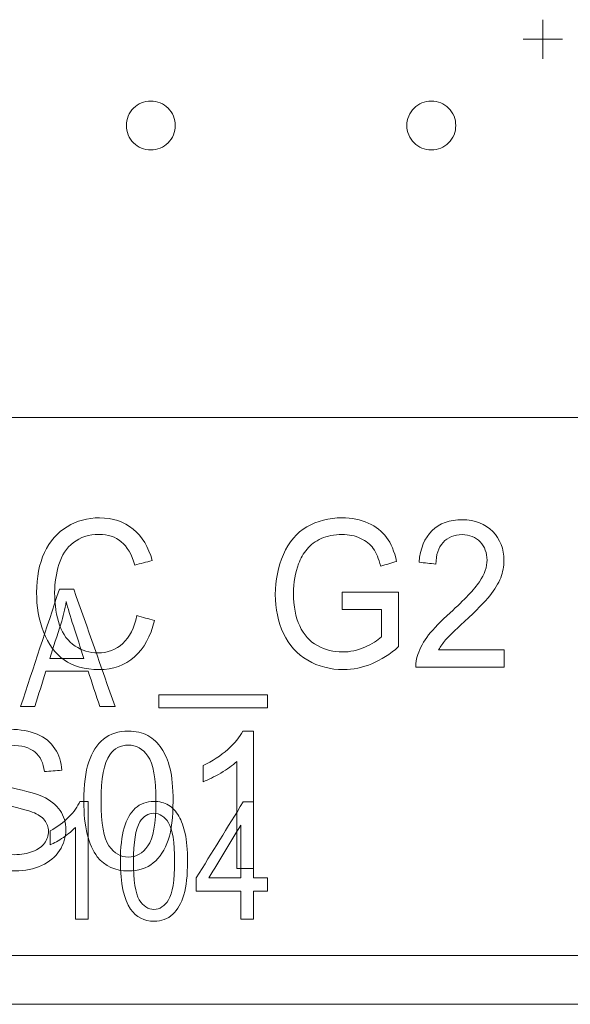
# Model space of a CAD drawing. Header units: inches. Extents: x -30 to 641, y 180 to 601.
# Tile 83 of 252: x 67 to 73, y 542 to 552. Entities that reach past the tile are written whole.
import ezdxf

# ---------------------------------------------------------------- set-up
doc = ezdxf.new("R2010")
doc.units = ezdxf.units.IN
doc.header["$MEASUREMENT"] = 0
doc.layers.add('1', color=7, linetype='Continuous')

# ---------------------------------------------------------------- blocks, each defined once
blk = doc.blocks.new('block 46')
at = {"layer": '1', "color": 155, "lineweight": 18, "true_color": 0x4c7299}
blk.add_lwpolyline([(155.502, 542.226), (23.937, 542.226)], dxfattribs=at)
blk = doc.blocks.new('block 1112')
at = {"layer": '1', "color": 155, "lineweight": 18, "true_color": 0x4c7299}
blk.add_lwpolyline([(96.221, 548.226), (58.221, 548.226)], dxfattribs=at)
blk = doc.blocks.new('block 1114')
at = {"layer": '1', "color": 155, "lineweight": 18, "true_color": 0x4c7299}
blk.add_lwpolyline([(58.221, 542.726), (96.221, 542.726)], dxfattribs=at)
blk = doc.blocks.new('block 1428')
at = {"layer": '1', "color": 18, "lineweight": 13, "true_color": 0x4c0000}
blk.add_lwpolyline([(155.502, 542.226), (23.937, 542.226)], dxfattribs=at)
blk = doc.blocks.new('block 1456')
at = {"layer": '1', "color": 18, "lineweight": 13, "true_color": 0x4c0000}
blk.add_lwpolyline([(155.502, 542.226), (23.937, 542.226)], dxfattribs=at)
blk = doc.blocks.new('block 1586')
at = {"layer": '1', "color": 252, "lineweight": 13, "true_color": 0x848484}
blk.add_lwpolyline([(72.261, 552.095), (72.661, 552.095)], dxfattribs=at)
blk = doc.blocks.new('block 1587')
at = {"layer": '1', "color": 252, "lineweight": 13, "true_color": 0x848484}
blk.add_lwpolyline([(72.46, 551.896), (72.46, 552.296)], dxfattribs=at)
blk = doc.blocks.new('block 1791')
at = {"layer": '1', "color": 252, "lineweight": 13, "true_color": 0x848484}
blk.add_lwpolyline([(72.46, 551.896), (72.46, 552.296)], dxfattribs=at)
blk = doc.blocks.new('block 1792')
at = {"layer": '1', "color": 252, "lineweight": 13, "true_color": 0x848484}
blk.add_lwpolyline([(72.261, 552.095), (72.661, 552.095)], dxfattribs=at)
blk = doc.blocks.new('block 5689')
at = {"layer": '1', "color": 18, "lineweight": 13, "true_color": 0x4c0000}
blk.add_open_spline([(71.396, 545.852), (71.619, 545.852), (71.842, 545.852), (72.065, 545.852), (72.065, 545.793), (72.065, 545.734), (72.065, 545.675), (71.765, 545.675), (71.464, 545.675), (71.164, 545.675), (71.163, 545.719), (71.169, 545.762), (71.183, 545.803), (71.206, 545.871), (71.243, 545.937), (71.294, 546.003), (71.344, 546.068), (71.417, 546.144), (71.513, 546.23), (71.661, 546.364), (71.761, 546.47), (71.813, 546.547), (71.865, 546.625), (71.891, 546.699), (71.891, 546.769), (71.891, 546.842), (71.867, 546.904), (71.82, 546.954), (71.773, 547.004), (71.711, 547.029), (71.635, 547.029), (71.554, 547.029), (71.49, 547.002), (71.441, 546.949), (71.392, 546.896), (71.368, 546.822), (71.368, 546.728), (71.31, 546.735), (71.253, 546.741), (71.196, 546.747), (71.208, 546.889), (71.252, 546.996), (71.329, 547.07), (71.405, 547.145), (71.509, 547.181), (71.638, 547.181), (71.769, 547.181), (71.872, 547.141), (71.949, 547.062), (72.025, 546.982), (72.063, 546.883), (72.063, 546.765), (72.063, 546.705), (72.052, 546.646), (72.03, 546.588), (72.007, 546.53), (71.97, 546.469), (71.918, 546.405), (71.867, 546.341), (71.781, 546.253), (71.66, 546.141), (71.56, 546.047), (71.495, 545.985), (71.467, 545.952), (71.439, 545.919), (71.415, 545.885), (71.396, 545.852)], degree=3, knots=[0, 0, 0, 0, 1, 1, 1, 2, 2, 2, 3, 3, 3, 4, 4, 4, 5, 5, 5, 6, 6, 6, 7, 7, 7, 8, 8, 8, 9, 9, 9, 10, 10, 10, 11, 11, 11, 12, 12, 12, 13, 13, 13, 14, 14, 14, 15, 15, 15, 16, 16, 16, 17, 17, 17, 18, 18, 18, 19, 19, 19, 20, 20, 20, 21, 21, 21, 22, 22, 22, 22], dxfattribs=at)
blk = doc.blocks.new('block 5715')
at = {"layer": '1', "color": 18, "lineweight": 13, "true_color": 0x4c0000}
blk.add_open_spline([(68.169, 545.916), (68.239, 545.98), (68.286, 546.075), (68.311, 546.201), (68.371, 546.185), (68.431, 546.168), (68.491, 546.151), (68.453, 545.988), (68.386, 545.864), (68.287, 545.778), (68.189, 545.693), (68.069, 545.649), (67.927, 545.649), (67.78, 545.649), (67.661, 545.682), (67.569, 545.748), (67.477, 545.814), (67.407, 545.909), (67.359, 546.034), (67.311, 546.159), (67.287, 546.293), (67.287, 546.437), (67.287, 546.593), (67.314, 546.729), (67.368, 546.845), (67.422, 546.962), (67.499, 547.05), (67.599, 547.11), (67.699, 547.171), (67.81, 547.201), (67.93, 547.201), (68.066, 547.201), (68.181, 547.163), (68.274, 547.086), (68.367, 547.01), (68.432, 546.902), (68.468, 546.764), (68.409, 546.748), (68.35, 546.733), (68.291, 546.718), (68.259, 546.827), (68.213, 546.907), (68.153, 546.956), (68.093, 547.006), (68.017, 547.031), (67.926, 547.031), (67.821, 547.031), (67.734, 547.003), (67.664, 546.948), (67.593, 546.893), (67.544, 546.819), (67.515, 546.725), (67.487, 546.632), (67.472, 546.536), (67.472, 546.437), (67.472, 546.31), (67.49, 546.199), (67.523, 546.103), (67.557, 546.008), (67.609, 545.937), (67.681, 545.89), (67.752, 545.843), (67.829, 545.819), (67.912, 545.819), (68.013, 545.819), (68.099, 545.851), (68.169, 545.916)], degree=3, knots=[0, 0, 0, 0, 1, 1, 1, 2, 2, 2, 3, 3, 3, 4, 4, 4, 5, 5, 5, 6, 6, 6, 7, 7, 7, 8, 8, 8, 9, 9, 9, 10, 10, 10, 11, 11, 11, 12, 12, 12, 13, 13, 13, 14, 14, 14, 15, 15, 15, 16, 16, 16, 17, 17, 17, 18, 18, 18, 19, 19, 19, 20, 20, 20, 21, 21, 21, 22, 22, 22, 22], dxfattribs=at)
blk = doc.blocks.new('block 5718')
at = {"layer": '1', "color": 18, "lineweight": 13, "true_color": 0x4c0000}
blk.add_open_spline([(69.505, 545.02), (69.505, 544.551), (69.505, 544.082), (69.505, 543.614), (69.447, 543.614), (69.39, 543.614), (69.333, 543.614), (69.333, 543.979), (69.333, 544.344), (69.333, 544.709), (69.291, 544.67), (69.237, 544.63), (69.17, 544.591), (69.102, 544.551), (69.042, 544.522), (68.989, 544.502), (68.989, 544.557), (68.989, 544.613), (68.989, 544.668), (69.085, 544.713), (69.169, 544.768), (69.241, 544.832), (69.313, 544.896), (69.364, 544.959), (69.394, 545.02), (69.431, 545.02), (69.468, 545.02), (69.505, 545.02)], degree=3, knots=[0, 0, 0, 0, 1, 1, 1, 2, 2, 2, 3, 3, 3, 4, 4, 4, 5, 5, 5, 6, 6, 6, 7, 7, 7, 8, 8, 8, 9, 9, 9, 9], dxfattribs=at)
blk = doc.blocks.new('block 5729')
at = {"layer": '1', "color": 18, "lineweight": 13, "true_color": 0x4c0000}
blk.add_open_spline([(70.811, 546.263), (70.677, 546.263), (70.544, 546.263), (70.41, 546.263), (70.41, 546.322), (70.41, 546.381), (70.41, 546.44), (70.603, 546.44), (70.795, 546.44), (70.987, 546.44), (70.987, 546.255), (70.987, 546.069), (70.987, 545.884), (70.899, 545.806), (70.807, 545.748), (70.713, 545.709), (70.619, 545.669), (70.522, 545.649), (70.423, 545.649), (70.289, 545.649), (70.168, 545.681), (70.058, 545.744), (69.949, 545.807), (69.866, 545.899), (69.811, 546.018), (69.755, 546.137), (69.727, 546.271), (69.727, 546.418), (69.727, 546.564), (69.755, 546.7), (69.81, 546.827), (69.865, 546.953), (69.945, 547.047), (70.049, 547.109), (70.154, 547.17), (70.274, 547.201), (70.409, 547.201), (70.508, 547.201), (70.597, 547.183), (70.677, 547.148), (70.756, 547.113), (70.818, 547.064), (70.864, 547.001), (70.909, 546.939), (70.943, 546.857), (70.967, 546.756), (70.913, 546.739), (70.858, 546.723), (70.804, 546.707), (70.784, 546.783), (70.759, 546.843), (70.728, 546.887), (70.698, 546.931), (70.654, 546.965), (70.598, 546.991), (70.541, 547.018), (70.479, 547.031), (70.41, 547.031), (70.328, 547.031), (70.257, 547.017), (70.196, 546.989), (70.136, 546.962), (70.088, 546.925), (70.051, 546.881), (70.014, 546.836), (69.985, 546.786), (69.965, 546.732), (69.93, 546.64), (69.913, 546.539), (69.913, 546.43), (69.913, 546.296), (69.934, 546.185), (69.976, 546.095), (70.017, 546.004), (70.078, 545.938), (70.158, 545.894), (70.238, 545.851), (70.323, 545.829), (70.413, 545.829), (70.491, 545.829), (70.567, 545.845), (70.642, 545.878), (70.716, 545.911), (70.772, 545.947), (70.811, 545.984), (70.811, 546.077), (70.811, 546.17), (70.811, 546.263)], degree=3, knots=[0, 0, 0, 0, 1, 1, 1, 2, 2, 2, 3, 3, 3, 4, 4, 4, 5, 5, 5, 6, 6, 6, 7, 7, 7, 8, 8, 8, 9, 9, 9, 10, 10, 10, 11, 11, 11, 12, 12, 12, 13, 13, 13, 14, 14, 14, 15, 15, 15, 16, 16, 16, 17, 17, 17, 18, 18, 18, 19, 19, 19, 20, 20, 20, 21, 21, 21, 22, 22, 22, 23, 23, 23, 24, 24, 24, 25, 25, 25, 26, 26, 26, 27, 27, 27, 28, 28, 28, 29, 29, 29, 29], dxfattribs=at)
blk = doc.blocks.new('block 5730')
at = {"layer": '1', "color": 18, "lineweight": 13, "true_color": 0x4c0000}
blk.add_open_spline([(69.647, 545.259), (69.277, 545.259), (68.907, 545.259), (68.538, 545.259), (68.538, 545.303), (68.538, 545.347), (68.538, 545.392), (68.907, 545.392), (69.277, 545.392), (69.647, 545.392), (69.647, 545.347), (69.647, 545.303), (69.647, 545.259)], degree=3, knots=[0, 0, 0, 0, 1, 1, 1, 2, 2, 2, 3, 3, 3, 4, 4, 4, 4], dxfattribs=at)
blk = doc.blocks.new('block 5733')
at = {"layer": '1', "color": 18, "lineweight": 13, "true_color": 0x4c0000}
blk.add_open_spline([(68.035, 544.777), (67.976, 544.692), (67.946, 544.534), (67.946, 544.304), (67.946, 544.074), (67.973, 543.922), (68.027, 543.846), (68.081, 543.769), (68.147, 543.731), (68.226, 543.731), (68.305, 543.731), (68.371, 543.769), (68.425, 543.846), (68.479, 543.922), (68.506, 544.075), (68.506, 544.304), (68.506, 544.535), (68.479, 544.688), (68.425, 544.764), (68.371, 544.839), (68.304, 544.877), (68.224, 544.877), (68.145, 544.877), (68.082, 544.844), (68.035, 544.777)], degree=3, knots=[0, 0, 0, 0, 1, 1, 1, 2, 2, 2, 3, 3, 3, 4, 4, 4, 5, 5, 5, 6, 6, 6, 7, 7, 7, 8, 8, 8, 8], dxfattribs=at)
blk = doc.blocks.new('block 5756')
at = {"layer": '1', "color": 18, "lineweight": 13, "true_color": 0x4c0000}
blk.add_open_spline([(67.908, 543.735), (67.816, 543.852), (67.77, 544.042), (67.77, 544.304), (67.77, 544.47), (67.786, 544.603), (67.82, 544.704), (67.854, 544.805), (67.905, 544.883), (67.972, 544.938), (68.039, 544.993), (68.124, 545.02), (68.226, 545.02), (68.301, 545.02), (68.367, 545.005), (68.424, 544.974), (68.48, 544.944), (68.527, 544.9), (68.564, 544.843), (68.601, 544.786), (68.63, 544.717), (68.651, 544.635), (68.672, 544.553), (68.682, 544.443), (68.682, 544.304), (68.682, 544.14), (68.666, 544.007), (68.632, 543.906), (68.598, 543.805), (68.547, 543.728), (68.48, 543.673), (68.413, 543.617), (68.328, 543.59), (68.226, 543.59), (68.091, 543.59), (67.985, 543.638), (67.908, 543.735)], degree=3, knots=[0, 0, 0, 0, 1, 1, 1, 2, 2, 2, 3, 3, 3, 4, 4, 4, 5, 5, 5, 6, 6, 6, 7, 7, 7, 8, 8, 8, 9, 9, 9, 10, 10, 10, 11, 11, 11, 12, 12, 12, 12], dxfattribs=at)
blk = doc.blocks.new('block 5768')
at = {"layer": '1', "color": 18, "lineweight": 13, "true_color": 0x4c0000}
blk.add_open_spline([(66.549, 543.812), (66.5, 543.886), (66.474, 543.97), (66.472, 544.064), (66.53, 544.069), (66.588, 544.074), (66.646, 544.079), (66.655, 544.009), (66.674, 543.951), (66.704, 543.906), (66.735, 543.862), (66.781, 543.825), (66.845, 543.798), (66.909, 543.77), (66.981, 543.756), (67.06, 543.756), (67.131, 543.756), (67.193, 543.767), (67.247, 543.788), (67.302, 543.808), (67.342, 543.837), (67.368, 543.874), (67.394, 543.911), (67.408, 543.951), (67.408, 543.994), (67.408, 544.038), (67.395, 544.076), (67.369, 544.109), (67.344, 544.142), (67.302, 544.169), (67.243, 544.192), (67.206, 544.206), (67.123, 544.229), (66.994, 544.26), (66.866, 544.291), (66.775, 544.32), (66.724, 544.347), (66.657, 544.383), (66.607, 544.426), (66.574, 544.478), (66.541, 544.53), (66.525, 544.588), (66.525, 544.652), (66.525, 544.723), (66.545, 544.789), (66.585, 544.85), (66.625, 544.912), (66.684, 544.958), (66.761, 544.99), (66.838, 545.022), (66.924, 545.038), (67.018, 545.038), (67.122, 545.038), (67.213, 545.021), (67.292, 544.988), (67.372, 544.954), (67.433, 544.905), (67.475, 544.84), (67.518, 544.775), (67.541, 544.702), (67.544, 544.62), (67.485, 544.615), (67.426, 544.61), (67.367, 544.606), (67.357, 544.694), (67.325, 544.761), (67.27, 544.807), (67.214, 544.852), (67.133, 544.875), (67.026, 544.875), (66.914, 544.875), (66.832, 544.854), (66.781, 544.813), (66.729, 544.772), (66.704, 544.722), (66.704, 544.664), (66.704, 544.614), (66.722, 544.573), (66.758, 544.54), (66.794, 544.508), (66.887, 544.475), (67.037, 544.44), (67.188, 544.406), (67.291, 544.377), (67.348, 544.351), (67.429, 544.314), (67.489, 544.266), (67.528, 544.208), (67.567, 544.151), (67.586, 544.084), (67.586, 544.009), (67.586, 543.935), (67.565, 543.865), (67.522, 543.799), (67.48, 543.733), (67.418, 543.682), (67.338, 543.645), (67.258, 543.608), (67.169, 543.59), (67.069, 543.59), (66.942, 543.59), (66.836, 543.609), (66.75, 543.645), (66.665, 543.682), (66.597, 543.738), (66.549, 543.812)], degree=3, knots=[0, 0, 0, 0, 1, 1, 1, 2, 2, 2, 3, 3, 3, 4, 4, 4, 5, 5, 5, 6, 6, 6, 7, 7, 7, 8, 8, 8, 9, 9, 9, 10, 10, 10, 11, 11, 11, 12, 12, 12, 13, 13, 13, 14, 14, 14, 15, 15, 15, 16, 16, 16, 17, 17, 17, 18, 18, 18, 19, 19, 19, 20, 20, 20, 21, 21, 21, 22, 22, 22, 23, 23, 23, 24, 24, 24, 25, 25, 25, 26, 26, 26, 27, 27, 27, 28, 28, 28, 29, 29, 29, 30, 30, 30, 31, 31, 31, 32, 32, 32, 33, 33, 33, 34, 34, 34, 35, 35, 35, 35], dxfattribs=at)
blk = doc.blocks.new('block 5771')
at = {"layer": '1', "color": 18, "lineweight": 13, "true_color": 0x4c0000}
blk.add_lwpolyline([(152.462, 542.226), (133.759, 542.226), (58.95, 542.226), (40.248, 542.226)], dxfattribs=at)
blk = doc.blocks.new('block 5791')
at = {"layer": '1', "color": 18, "lineweight": 13, "true_color": 0x4c0000}
blk.add_lwpolyline([(68.205, 551.214), (68.206, 551.238), (68.209, 551.262), (68.215, 551.285), (68.223, 551.309), (68.234, 551.332), (68.247, 551.353), (68.262, 551.373), (68.279, 551.392), (68.297, 551.408), (68.316, 551.422), (68.336, 551.434), (68.358, 551.445), (68.381, 551.453), (68.405, 551.459), (68.43, 551.463), (68.455, 551.464), (68.48, 551.463), (68.504, 551.459), (68.528, 551.453), (68.551, 551.445), (68.573, 551.434), (68.593, 551.422), (68.612, 551.408), (68.631, 551.392), (68.647, 551.373), (68.662, 551.353), (68.675, 551.332), (68.686, 551.309), (68.694, 551.285), (68.7, 551.262), (68.704, 551.238), (68.705, 551.214), (68.704, 551.19), (68.7, 551.166), (68.694, 551.142), (68.686, 551.119), (68.675, 551.096), (68.662, 551.075), (68.647, 551.055), (68.631, 551.036), (68.612, 551.02), (68.593, 551.006), (68.573, 550.993), (68.551, 550.983), (68.528, 550.975), (68.504, 550.969), (68.48, 550.965), (68.455, 550.964), (68.43, 550.965), (68.405, 550.969), (68.381, 550.975), (68.358, 550.983), (68.336, 550.993), (68.316, 551.006), (68.297, 551.02), (68.279, 551.036), (68.262, 551.055), (68.247, 551.075), (68.234, 551.096), (68.223, 551.119), (68.215, 551.142), (68.209, 551.166), (68.206, 551.19), (68.205, 551.214)], dxfattribs=at)
blk = doc.blocks.new('block 5934')
at = {"layer": '1', "color": 252, "lineweight": 13, "true_color": 0x848484}
blk.add_lwpolyline([(71.071, 551.214), (71.072, 551.238), (71.076, 551.262), (71.082, 551.285), (71.09, 551.309), (71.101, 551.332), (71.114, 551.353), (71.129, 551.373), (71.145, 551.392), (71.164, 551.408), (71.183, 551.422), (71.203, 551.434), (71.225, 551.445), (71.248, 551.453), (71.272, 551.459), (71.296, 551.463), (71.321, 551.464), (71.346, 551.463), (71.371, 551.459), (71.395, 551.453), (71.418, 551.445), (71.44, 551.434), (71.46, 551.422), (71.479, 551.408), (71.497, 551.392), (71.514, 551.373), (71.529, 551.353), (71.542, 551.332), (71.553, 551.309), (71.561, 551.285), (71.567, 551.262), (71.57, 551.238), (71.571, 551.214), (71.57, 551.19), (71.567, 551.166), (71.561, 551.142), (71.553, 551.119), (71.542, 551.096), (71.529, 551.075), (71.514, 551.055), (71.497, 551.036), (71.479, 551.02), (71.46, 551.006), (71.44, 550.993), (71.418, 550.983), (71.395, 550.975), (71.371, 550.969), (71.346, 550.965), (71.321, 550.964), (71.296, 550.965), (71.272, 550.969), (71.248, 550.975), (71.225, 550.983), (71.203, 550.993), (71.183, 551.006), (71.164, 551.02), (71.145, 551.036), (71.129, 551.055), (71.114, 551.075), (71.101, 551.096), (71.09, 551.119), (71.082, 551.142), (71.076, 551.166), (71.072, 551.19), (71.071, 551.214)], dxfattribs=at)
blk = doc.blocks.new('block 6218')
at = {"layer": '1', "color": 18, "lineweight": 13, "true_color": 0x4c0000}
blk.add_open_spline([(67.535, 546.115), (67.497, 545.998), (67.46, 545.88), (67.422, 545.763), (67.538, 545.763), (67.655, 545.763), (67.771, 545.763), (67.735, 545.874), (67.7, 545.984), (67.664, 546.095), (67.631, 546.196), (67.606, 546.279), (67.591, 546.344), (67.577, 546.267), (67.559, 546.191), (67.535, 546.115)], degree=3, knots=[0, 0, 0, 0, 1, 1, 1, 2, 2, 2, 3, 3, 3, 4, 4, 4, 5, 5, 5, 5], dxfattribs=at)
blk = doc.blocks.new('block 6223')
at = {"layer": '1', "color": 18, "lineweight": 13, "true_color": 0x4c0000}
blk.add_open_spline([(67.269, 545.27), (67.221, 545.27), (67.173, 545.27), (67.124, 545.27), (67.256, 545.67), (67.388, 546.07), (67.52, 546.47), (67.569, 546.47), (67.618, 546.47), (67.667, 546.47), (67.808, 546.07), (67.949, 545.67), (68.089, 545.27), (68.037, 545.27), (67.986, 545.27), (67.934, 545.27), (67.894, 545.391), (67.854, 545.512), (67.814, 545.634), (67.67, 545.634), (67.526, 545.634), (67.383, 545.634), (67.345, 545.512), (67.307, 545.391), (67.269, 545.27)], degree=3, knots=[0, 0, 0, 0, 1, 1, 1, 2, 2, 2, 3, 3, 3, 4, 4, 4, 5, 5, 5, 6, 6, 6, 7, 7, 7, 8, 8, 8, 8], dxfattribs=at)
blk = doc.blocks.new('block 6235')
at = {"layer": '1', "color": 18, "lineweight": 13, "true_color": 0x4c0000}
blk.add_open_spline([(68.248, 543.2), (68.179, 543.3), (68.144, 543.462), (68.144, 543.688), (68.144, 543.83), (68.157, 543.944), (68.182, 544.03), (68.208, 544.117), (68.246, 544.183), (68.296, 544.23), (68.347, 544.278), (68.41, 544.301), (68.487, 544.301), (68.543, 544.301), (68.593, 544.288), (68.635, 544.262), (68.678, 544.236), (68.713, 544.199), (68.741, 544.15), (68.769, 544.101), (68.79, 544.041), (68.806, 543.971), (68.822, 543.901), (68.83, 543.806), (68.83, 543.688), (68.83, 543.547), (68.817, 543.433), (68.792, 543.347), (68.767, 543.26), (68.728, 543.193), (68.678, 543.146), (68.628, 543.099), (68.564, 543.075), (68.487, 543.075), (68.385, 543.075), (68.306, 543.117), (68.248, 543.2)], degree=3, knots=[0, 0, 0, 0, 1, 1, 1, 2, 2, 2, 3, 3, 3, 4, 4, 4, 5, 5, 5, 6, 6, 6, 7, 7, 7, 8, 8, 8, 9, 9, 9, 10, 10, 10, 11, 11, 11, 12, 12, 12, 12], dxfattribs=at)
blk = doc.blocks.new('block 6239')
at = {"layer": '1', "color": 18, "lineweight": 13, "true_color": 0x4c0000}
blk.add_open_spline([(69.046, 543.518), (69.155, 543.518), (69.265, 543.518), (69.375, 543.518), (69.375, 543.699), (69.375, 543.879), (69.375, 544.059), (69.265, 543.879), (69.155, 543.699), (69.046, 543.518)], degree=3, knots=[0, 0, 0, 0, 1, 1, 1, 2, 2, 2, 3, 3, 3, 3], dxfattribs=at)
blk = doc.blocks.new('block 6242')
at = {"layer": '1', "color": 18, "lineweight": 13, "true_color": 0x4c0000}
blk.add_open_spline([(67.813, 544.301), (67.813, 543.899), (67.813, 543.497), (67.813, 543.096), (67.77, 543.096), (67.727, 543.096), (67.684, 543.096), (67.684, 543.409), (67.684, 543.722), (67.684, 544.035), (67.653, 544.001), (67.612, 543.967), (67.562, 543.933), (67.511, 543.899), (67.466, 543.874), (67.426, 543.857), (67.426, 543.905), (67.426, 543.952), (67.426, 544), (67.498, 544.038), (67.561, 544.085), (67.615, 544.14), (67.67, 544.195), (67.708, 544.249), (67.73, 544.301), (67.758, 544.301), (67.786, 544.301), (67.813, 544.301)], degree=3, knots=[0, 0, 0, 0, 1, 1, 1, 2, 2, 2, 3, 3, 3, 4, 4, 4, 5, 5, 5, 6, 6, 6, 7, 7, 7, 8, 8, 8, 9, 9, 9, 9], dxfattribs=at)
blk = doc.blocks.new('block 6244')
at = {"layer": '1', "color": 18, "lineweight": 13, "true_color": 0x4c0000}
blk.add_open_spline([(69.504, 543.096), (69.461, 543.096), (69.418, 543.096), (69.375, 543.096), (69.375, 543.192), (69.375, 543.287), (69.375, 543.383), (69.223, 543.383), (69.071, 543.383), (68.919, 543.383), (68.919, 543.428), (68.919, 543.473), (68.919, 543.518), (69.079, 543.777), (69.239, 544.037), (69.399, 544.296), (69.434, 544.296), (69.469, 544.296), (69.504, 544.296), (69.504, 544.037), (69.504, 543.777), (69.504, 543.518), (69.552, 543.518), (69.599, 543.518), (69.646, 543.518), (69.646, 543.473), (69.646, 543.428), (69.646, 543.383), (69.599, 543.383), (69.552, 543.383), (69.504, 543.383), (69.504, 543.287), (69.504, 543.192), (69.504, 543.096)], degree=3, knots=[0, 0, 0, 0, 1, 1, 1, 2, 2, 2, 3, 3, 3, 4, 4, 4, 5, 5, 5, 6, 6, 6, 7, 7, 7, 8, 8, 8, 9, 9, 9, 10, 10, 10, 11, 11, 11, 11], dxfattribs=at)
blk = doc.blocks.new('block 6247')
at = {"layer": '1', "color": 18, "lineweight": 13, "true_color": 0x4c0000}
blk.add_open_spline([(68.344, 544.093), (68.299, 544.02), (68.277, 543.884), (68.277, 543.688), (68.277, 543.491), (68.297, 543.36), (68.337, 543.294), (68.378, 543.229), (68.428, 543.197), (68.487, 543.197), (68.546, 543.197), (68.596, 543.229), (68.636, 543.295), (68.677, 543.36), (68.697, 543.491), (68.697, 543.688), (68.697, 543.885), (68.677, 544.016), (68.636, 544.081), (68.596, 544.146), (68.546, 544.179), (68.486, 544.179), (68.426, 544.179), (68.379, 544.15), (68.344, 544.093)], degree=3, knots=[0, 0, 0, 0, 1, 1, 1, 2, 2, 2, 3, 3, 3, 4, 4, 4, 5, 5, 5, 6, 6, 6, 7, 7, 7, 8, 8, 8, 8], dxfattribs=at)
blk = doc.blocks.new('block 6289')
at = {"layer": '1', "color": 18, "lineweight": 13, "true_color": 0x4c0000}
blk.add_lwpolyline([(68.205, 551.214), (68.206, 551.238), (68.209, 551.262), (68.215, 551.285), (68.223, 551.309), (68.234, 551.332), (68.247, 551.353), (68.262, 551.373), (68.279, 551.392), (68.297, 551.408), (68.316, 551.422), (68.336, 551.434), (68.358, 551.445), (68.381, 551.453), (68.405, 551.459), (68.43, 551.463), (68.455, 551.464), (68.48, 551.463), (68.504, 551.459), (68.528, 551.453), (68.551, 551.445), (68.573, 551.434), (68.593, 551.422), (68.612, 551.408), (68.631, 551.392), (68.647, 551.373), (68.662, 551.353), (68.675, 551.332), (68.686, 551.309), (68.694, 551.285), (68.7, 551.262), (68.704, 551.238), (68.705, 551.214), (68.704, 551.19), (68.7, 551.166), (68.694, 551.142), (68.686, 551.119), (68.675, 551.096), (68.662, 551.075), (68.647, 551.055), (68.631, 551.036), (68.612, 551.02), (68.593, 551.006), (68.573, 550.993), (68.551, 550.983), (68.528, 550.975), (68.504, 550.969), (68.48, 550.965), (68.455, 550.964), (68.43, 550.965), (68.405, 550.969), (68.381, 550.975), (68.358, 550.983), (68.336, 550.993), (68.316, 551.006), (68.297, 551.02), (68.279, 551.036), (68.262, 551.055), (68.247, 551.075), (68.234, 551.096), (68.223, 551.119), (68.215, 551.142), (68.209, 551.166), (68.206, 551.19), (68.205, 551.214)], dxfattribs=at)
blk = doc.blocks.new('block 6534')
at = {"layer": '1', "color": 252, "lineweight": 13, "true_color": 0x848484}
blk.add_lwpolyline([(71.071, 551.214), (71.072, 551.238), (71.076, 551.262), (71.082, 551.285), (71.09, 551.309), (71.101, 551.332), (71.114, 551.353), (71.129, 551.373), (71.145, 551.392), (71.164, 551.408), (71.183, 551.422), (71.203, 551.434), (71.225, 551.445), (71.248, 551.453), (71.272, 551.459), (71.296, 551.463), (71.321, 551.464), (71.346, 551.463), (71.371, 551.459), (71.395, 551.453), (71.418, 551.445), (71.44, 551.434), (71.46, 551.422), (71.479, 551.408), (71.497, 551.392), (71.514, 551.373), (71.529, 551.353), (71.542, 551.332), (71.553, 551.309), (71.561, 551.285), (71.567, 551.262), (71.57, 551.238), (71.571, 551.214), (71.57, 551.19), (71.567, 551.166), (71.561, 551.142), (71.553, 551.119), (71.542, 551.096), (71.529, 551.075), (71.514, 551.055), (71.497, 551.036), (71.479, 551.02), (71.46, 551.006), (71.44, 550.993), (71.418, 550.983), (71.395, 550.975), (71.371, 550.969), (71.346, 550.965), (71.321, 550.964), (71.296, 550.965), (71.272, 550.969), (71.248, 550.975), (71.225, 550.983), (71.203, 550.993), (71.183, 551.006), (71.164, 551.02), (71.145, 551.036), (71.129, 551.055), (71.114, 551.075), (71.101, 551.096), (71.09, 551.119), (71.082, 551.142), (71.076, 551.166), (71.072, 551.19), (71.071, 551.214)], dxfattribs=at)

msp = doc.modelspace()

# ---------------------------------------------------------------- block references
at = {"layer": '1'}
for name in ['block 5771', 'block 1587', 'block 1791', 'block 1586', 'block 1792', 'block 5791', 'block 6289', 'block 5934', 'block 6534', 'block 1112', 'block 5715', 'block 5729', 'block 5689', 'block 6223', 'block 6218', 'block 5730', 'block 5768', 'block 5756', 'block 5718', 'block 5733', 'block 6242', 'block 6235', 'block 6244', 'block 6247', 'block 6239', 'block 1114', 'block 46', 'block 1428', 'block 1456']:
    msp.add_blockref(name, (0, 0), dxfattribs=at)

doc.saveas('drawing.dxf')
